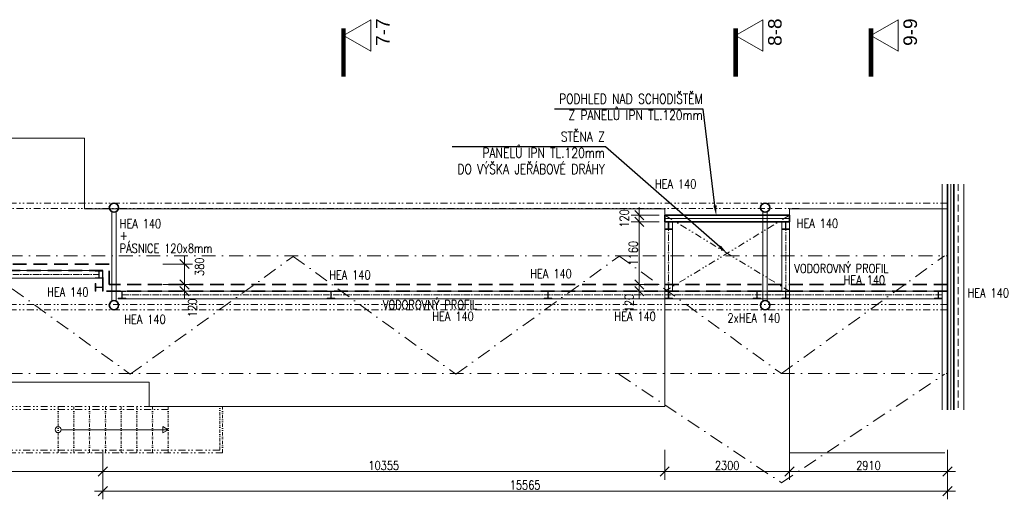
# Model space of a CAD drawing. Header units: millimetres. Extents: x -485339 to 350584, y -1189934 to 0.
# Tile 130 of 178: x 80968 to 99112, y -1145581 to -1136735. Entities that reach past the tile are written whole.
import ezdxf
from ezdxf import colors
from ezdxf.entities.mleader import LeaderData, LeaderLine
from ezdxf.math import Vec2, Vec3

# ---------------------------------------------------------------- set-up
doc = ezdxf.new("R2010")
doc.units = ezdxf.units.MM
doc.header["$LTSCALE"] = 10
for name, pattern in [('ACAD_ISO10W100', [18.5, 12, -3, 0.5, -3]), ('DASHDOT', [25.4, 12.7, -6.35, 0, -6.35]), ('DĚLICÍ2', [15.875, 6.35, -3.175, 0, -3.175, 0, -3.175]), ('ČÁRKOVANÁ', [19.05, 12.7, -6.35]), ('ČÁRKOVANÁ2', [9.525, 6.35, -3.175])]:
    doc.linetypes.add(name, pattern=pattern)
doc.layers.get('Defpoints').update_dxf_attribs({"color": 201})
for name, color, linetype, lineweight in [('N_kóty', 10, 'Continuous', 18), ('N_popis', 10, 'Continuous', 18), ('N_čáry_dělící stěna', 212, 'ČÁRKOVANÁ', 35), ('N_čáry_nad', 10, 'DĚLICÍ2', 18), ('N_čáry_obv.plášt', 212, 'Continuous', 18), ('N_čáry_obv.plášt_obrys', 212, 'Continuous', 35), ('N_čáry_plné', 10, 'Continuous', 18), ('St_popis', 250, 'Continuous', 18), ('St_sloupy_konstrukce haly', 5, 'Continuous', 35), ('St_čáry_nad', 250, 'DĚLICÍ2', 18), ('St_čáry_obrys', 5, 'Continuous', 35), ('St_čáry_osy', 250, 'DASHDOT', 18), ('St_čáry_plné', 250, 'Continuous', 18), ('St_čáry_pod', 250, 'ČÁRKOVANÁ2', 18)]:
    doc.layers.add(name, color=color, linetype=linetype, lineweight=lineweight)
doc.layers.add('N_profily', color=7, linetype='Continuous', lineweight=18, true_color=0x2424ff)
doc.layers.add('N_PROFILY_KOTY', color=7, linetype='Continuous', lineweight=18, true_color=0x2424ff)
doc.styles.add('Andy', font='arial.ttf')
doc.styles.get("Standard").update_dxf_attribs({"font": 'simplex.shx', "width": 0.8})
doc.linetypes.add('ZIGZAG', pattern='A,0.00254,-5.08,[131,ltypeshp.shx,S=5.08,R=0,X=-5.08,Y=0],-10.16,[131,ltypeshp.shx,S=5.08,R=180,X=5.08,Y=0],-5.08', length=20.32254)
doc.dimstyles.new('stavebníM100', dxfattribs={"dimtxt": 165, "dimasz": 170, "dimexe": 150, "dimexo": 100, "dimgap": 30, "dimtad": 1, "dimdec": 0, "dimtxsty": 'Standard', "dimblk": 'OBLIQUE', "dimcen": -2.5, "dimdle": 150, "dimclrd": 256, "dimclre": 256, "dimclrt": 256, "dimadec": 4, "dimazin": 0, "dimtfac": 1, "dimtdec": 0, "dimtmove": 2, "dimatfit": 3, "dimldrblk": 'OBLIQUE', "dimfxl": 400, "dimfxlon": 1, "dimlwd": -1, "dimlwe": -1, "dimarcsym": 0})

# ---------------------------------------------------------------- blocks, each defined once
blk = doc.blocks.new('G$CD8A98CDB')
at = {"layer": 'St_sloupy_konstrukce haly', "color": 250, "lineweight": 18, "ltscale": 2}
for points in [[(-825, 0), (825, 0)], [(-825, -80), (825, -80)]]:
    blk.add_lwpolyline(points, dxfattribs=at)
at = {"layer": 'St_sloupy_konstrukce haly', "ltscale": 2}
for centre in [(-900, -40), (900, -40)]:
    blk.add_circle(centre, 85, dxfattribs=at)
blk = doc.blocks.new('G$C4E362255')
at = {"layer": 'St_čáry_nad', "ltscale": 2}
for points in [[(64782, -4950), (60805, -4950)], [(64782, -5000), (60833, -5000)], [(65732, -5750), (61245, -5750)], [(65782, -5800), (61272, -5800)]]:
    blk.add_lwpolyline(points, dxfattribs=at)
at = {"layer": 'St_čáry_nad'}
for points in [[(62752, -5800), (62752, -4950)], [(63042, -5800), (63042, -4950)], [(63332, -5800), (63332, -4950)], [(63622, -5800), (63622, -4950)], [(63912, -5800), (63912, -4950)], [(64202, -5800), (64202, -4950)], [(64492, -5800), (64492, -4950)], [(64782, -5800), (64782, -4950)], [(65732, -5750), (65732, -4950)], [(65782, -5800), (65782, -4950)]]:
    blk.add_lwpolyline(points, dxfattribs=at)
at = {"layer": 'St_čáry_plné'}
blk.add_lwpolyline([(52930, -4500), (52930, 0), (63240, 0), (63240, -1300), (73930, -1300), (73930, -4950), (64430, -4950), (64430, -4500)], close=True, dxfattribs=at)
blk.add_lwpolyline([(79139, -1300), (76230, -1300), (76230, -5800), (79089, -5800)], dxfattribs=at)
at = {"layer": 'St_čáry_plné', "ltscale": 2}
blk.add_lwpolyline([(62807, -5375), (64782, -5375)], dxfattribs=at)
blk.add_lwpolyline([(64782, -5375), (64681, -5434), (64681, -5316)], close=True, dxfattribs=at)
blk.add_circle((62752, -5375), 54.6, dxfattribs=at)
blk = doc.blocks.new('_OBLIQUE')
at = {"color": 0, "linetype": 'ByBlock'}
blk.add_line((-0.5, -0.5), (0.5, 0.5), dxfattribs=at)
blk = doc.blocks.new('*D7768')
at = {"layer": 'Defpoints', "color": 0}
for p in [(82499, -1141741), (82619, -1141621), (84003, -1141621)]:
    blk.add_point(p, dxfattribs=at)
at = {"layer": 'N_kóty'}
for p, q in [((84003, -1141891), (84003, -1141471)), ((83603, -1141621), (84153, -1141621)), ((83603, -1141741), (84153, -1141741))]:
    blk.add_line(p, q, dxfattribs=at)
at = {"layer": 'N_kóty', "linetype": 'ByBlock', "xscale": 170, "yscale": 170, "zscale": 170}
for p, rotation in [((84003, -1141621), 90), ((84003, -1141741), 270)]:
    blk.add_blockref('_OBLIQUE', p, dxfattribs=dict(at, rotation=rotation))
at = {"layer": 'N_kóty', "insert": (84152, -1142050), "char_height": 165, "attachment_point": 5, "rotation": 90}
blk.add_mtext('120', dxfattribs=at)
blk = doc.blocks.new('*D7769')
at = {"layer": 'Defpoints', "color": 0}
for p in [(82619, -1141242), (84003, -1141242), (82619, -1141621)]:
    blk.add_point(p, dxfattribs=at)
at = {"layer": 'N_kóty'}
for p, q in [((84003, -1141771), (84003, -1141092)), ((83603, -1141242), (84153, -1141242)), ((83603, -1141621), (84153, -1141621))]:
    blk.add_line(p, q, dxfattribs=at)
at = {"layer": 'N_kóty', "linetype": 'ByBlock', "xscale": 170, "yscale": 170, "zscale": 170}
for p, rotation in [((84003, -1141242), 90), ((84003, -1141621), 270)]:
    blk.add_blockref('_OBLIQUE', p, dxfattribs=dict(at, rotation=rotation))
at = {"layer": 'N_kóty', "insert": (84281, -1141292), "char_height": 165, "attachment_point": 5, "rotation": 90}
blk.add_mtext('380', dxfattribs=at)
blk = doc.blocks.new('*D7770')
at = {"layer": 'Defpoints', "color": 0}
for p in [(82499, -1144386), (98064, -1144386), (98064, -1145431)]:
    blk.add_point(p, dxfattribs=at)
at = {"layer": 'N_kóty'}
for p, q in [((82499, -1145031), (82499, -1145581)), ((98064, -1145031), (98064, -1145581)), ((82349, -1145431), (98214, -1145431))]:
    blk.add_line(p, q, dxfattribs=at)
at = {"layer": 'N_kóty', "linetype": 'ByBlock', "xscale": 170, "yscale": 170, "zscale": 170, "rotation": 180}
blk.add_blockref('_OBLIQUE', (82499, -1145431), dxfattribs=at)
at = {"layer": 'N_kóty', "linetype": 'ByBlock', "xscale": 170, "yscale": 170, "zscale": 170}
blk.add_blockref('_OBLIQUE', (98064, -1145431), dxfattribs=at)
at = {"layer": 'N_kóty', "insert": (90282, -1145318), "char_height": 165, "attachment_point": 5}
blk.add_mtext('15565', dxfattribs=at)
blk = doc.blocks.new('*D7771')
at = {"layer": 'Defpoints', "color": 0}
for p in [(95154, -1144266), (98064, -1144266), (95154, -1145069)]:
    blk.add_point(p, dxfattribs=at)
at = {"layer": 'N_kóty'}
for p, q in [((95154, -1144669), (95154, -1145219)), ((98064, -1144669), (98064, -1145219)), ((98214, -1145069), (95004, -1145069))]:
    blk.add_line(p, q, dxfattribs=at)
at = {"layer": 'N_kóty', "linetype": 'ByBlock', "xscale": 170, "yscale": 170, "zscale": 170, "rotation": 180}
blk.add_blockref('_OBLIQUE', (95154, -1145069), dxfattribs=at)
at = {"layer": 'N_kóty', "linetype": 'ByBlock', "xscale": 170, "yscale": 170, "zscale": 170}
blk.add_blockref('_OBLIQUE', (98064, -1145069), dxfattribs=at)
at = {"layer": 'N_kóty', "insert": (96609, -1144957), "char_height": 165, "attachment_point": 5}
blk.add_mtext('2910', dxfattribs=at)
blk = doc.blocks.new('*D7772')
at = {"layer": 'Defpoints', "color": 0}
for p in [(95154, -1144266), (92854, -1144386), (92854, -1145069)]:
    blk.add_point(p, dxfattribs=at)
at = {"layer": 'N_kóty'}
for p, q in [((92854, -1144669), (92854, -1145219)), ((95154, -1144669), (95154, -1145219)), ((95304, -1145069), (92704, -1145069))]:
    blk.add_line(p, q, dxfattribs=at)
at = {"layer": 'N_kóty', "linetype": 'ByBlock', "xscale": 170, "yscale": 170, "zscale": 170, "rotation": 180}
blk.add_blockref('_OBLIQUE', (92854, -1145069), dxfattribs=at)
at = {"layer": 'N_kóty', "linetype": 'ByBlock', "xscale": 170, "yscale": 170, "zscale": 170}
blk.add_blockref('_OBLIQUE', (95154, -1145069), dxfattribs=at)
at = {"layer": 'N_kóty', "insert": (94004, -1144957), "char_height": 165, "attachment_point": 5}
blk.add_mtext('2300', dxfattribs=at)
blk = doc.blocks.new('*D7773')
at = {"layer": 'Defpoints', "color": 0}
for p in [(82499, -1144386), (92854, -1144386), (82499, -1145069)]:
    blk.add_point(p, dxfattribs=at)
at = {"layer": 'N_kóty'}
for p, q in [((82499, -1144669), (82499, -1145219)), ((92854, -1144669), (92854, -1145219)), ((93004, -1145069), (82349, -1145069))]:
    blk.add_line(p, q, dxfattribs=at)
at = {"layer": 'N_kóty', "linetype": 'ByBlock', "xscale": 170, "yscale": 170, "zscale": 170, "rotation": 180}
blk.add_blockref('_OBLIQUE', (82499, -1145069), dxfattribs=at)
at = {"layer": 'N_kóty', "linetype": 'ByBlock', "xscale": 170, "yscale": 170, "zscale": 170}
blk.add_blockref('_OBLIQUE', (92854, -1145069), dxfattribs=at)
at = {"layer": 'N_kóty', "insert": (87677, -1144957), "char_height": 165, "attachment_point": 5}
blk.add_mtext('10355', dxfattribs=at)
blk = doc.blocks.new('*D7774')
at = {"layer": 'Defpoints', "color": 0}
for p in [(71854, -1144017), (82499, -1144386), (71854, -1145069)]:
    blk.add_point(p, dxfattribs=at)
at = {"layer": 'N_kóty'}
for p, q in [((71854, -1144669), (71854, -1145219)), ((82499, -1144669), (82499, -1145219)), ((82649, -1145069), (71704, -1145069))]:
    blk.add_line(p, q, dxfattribs=at)
at = {"layer": 'N_kóty', "linetype": 'ByBlock', "xscale": 170, "yscale": 170, "zscale": 170, "rotation": 180}
blk.add_blockref('_OBLIQUE', (71854, -1145069), dxfattribs=at)
at = {"layer": 'N_kóty', "linetype": 'ByBlock', "xscale": 170, "yscale": 170, "zscale": 170}
blk.add_blockref('_OBLIQUE', (82499, -1145069), dxfattribs=at)
at = {"layer": 'N_kóty', "insert": (77177, -1144957), "char_height": 165, "attachment_point": 5}
blk.add_mtext('10645', dxfattribs=at)
blk = doc.blocks.new('*D7781')
at = {"layer": 'Defpoints', "color": 0}
for p in [(92854, -1140462), (92386, -1141621), (92854, -1141621)]:
    blk.add_point(p, dxfattribs=at)
at = {"layer": 'N_kóty'}
for p, q in [((92386, -1140312), (92386, -1141771)), ((92754, -1140462), (92236, -1140462)), ((92754, -1141621), (92236, -1141621))]:
    blk.add_line(p, q, dxfattribs=at)
at = {"layer": 'N_kóty', "linetype": 'ByBlock', "xscale": 170, "yscale": 170, "zscale": 170}
for p, rotation in [((92386, -1140462), 90), ((92386, -1141621), 270)]:
    blk.add_blockref('_OBLIQUE', p, dxfattribs=dict(at, rotation=rotation))
at = {"layer": 'N_kóty', "insert": (92274, -1141042), "char_height": 165, "attachment_point": 5, "rotation": 90}
blk.add_mtext('1160', dxfattribs=at)
blk = doc.blocks.new('*D7786')
at = {"layer": 'Defpoints', "color": 0}
for p in [(92386, -1140342), (92854, -1140342), (92854, -1140462)]:
    blk.add_point(p, dxfattribs=at)
at = {"layer": 'N_kóty'}
for p, q in [((92386, -1140612), (92386, -1140192)), ((92754, -1140342), (92236, -1140342)), ((92754, -1140462), (92236, -1140462))]:
    blk.add_line(p, q, dxfattribs=at)
at = {"layer": 'N_kóty', "linetype": 'ByBlock', "xscale": 170, "yscale": 170, "zscale": 170}
for p, rotation in [((92386, -1140342), 90), ((92386, -1140462), 270)]:
    blk.add_blockref('_OBLIQUE', p, dxfattribs=dict(at, rotation=rotation))
at = {"layer": 'N_kóty', "insert": (92109, -1140402), "char_height": 165, "attachment_point": 5, "rotation": 90}
blk.add_mtext('120', dxfattribs=at)
blk = doc.blocks.new('*D7787')
at = {"layer": 'Defpoints', "color": 0}
for p in [(92386, -1141741), (92854, -1141621), (92854, -1141741)]:
    blk.add_point(p, dxfattribs=at)
at = {"layer": 'N_kóty'}
for p, q in [((92386, -1141471), (92386, -1141891)), ((92754, -1141621), (92236, -1141621)), ((92754, -1141741), (92236, -1141741))]:
    blk.add_line(p, q, dxfattribs=at)
at = {"layer": 'N_kóty', "linetype": 'ByBlock', "xscale": 170, "yscale": 170, "zscale": 170}
for p, rotation in [((92386, -1141621), 90), ((92386, -1141741), 270)]:
    blk.add_blockref('_OBLIQUE', p, dxfattribs=dict(at, rotation=rotation))
at = {"layer": 'N_kóty', "insert": (92199, -1141961), "char_height": 165, "attachment_point": 5, "rotation": 90}
blk.add_mtext('120', dxfattribs=at)

msp = doc.modelspace()

# ---------------------------------------------------------------- linework, layer by layer
at = {"layer": 'N_profily', "lineweight": 18}
for points in [[(92920.5, -1140470.4), (92920.5, -1140593.4), (92854.5, -1140593.4), (92854.5, -1140601.9), (92994.5, -1140601.9), (92994.5, -1140593.4), (92928.5, -1140593.4), (92928.5, -1140470.4), (92994.5, -1140470.4), (92994.5, -1140461.9), (92854.5, -1140461.9), (92854.5, -1140470.4)], [(95080.5, -1140470.4), (95080.5, -1140593.4), (95014.5, -1140593.4), (95014.5, -1140601.9), (95154.5, -1140601.9), (95154.5, -1140593.4), (95088.5, -1140593.4), (95088.5, -1140470.4), (95154.5, -1140470.4), (95154.5, -1140461.9), (95014.5, -1140461.9), (95014.5, -1140470.4)], [(82425.5, -1141370.4), (82425.5, -1141493.4), (82359.5, -1141493.4), (82359.5, -1141501.9), (82499.5, -1141501.9), (82499.5, -1141493.4), (82433.5, -1141493.4), (82433.5, -1141370.4), (82499.5, -1141370.4), (82499.5, -1141361.9), (82359.5, -1141361.9), (82359.5, -1141370.4)], [(82491.5, -1141370.4), (82491.5, -1141493.4), (82499.5, -1141493.4), (82499.5, -1141370.4)], [(82491, -1141675.5), (82368, -1141675.5), (82368, -1141741.5), (82359.5, -1141741.5), (82359.5, -1141601.5), (82368, -1141601.5), (82368, -1141667.5), (82491, -1141667.5), (82491, -1141601.5), (82499.5, -1141601.5), (82499.5, -1141741.5), (82491, -1141741.5)], [(82850.5, -1141750), (82850.5, -1141873), (82784.5, -1141873), (82784.5, -1141881.5), (82924.5, -1141881.5), (82924.5, -1141873), (82858.5, -1141873), (82858.5, -1141750), (82924.5, -1141750), (82924.5, -1141741.5), (82784.5, -1141741.5), (82784.5, -1141750)], [(86700.5, -1141750), (86700.5, -1141873), (86634.5, -1141873), (86634.5, -1141881.5), (86774.5, -1141881.5), (86774.5, -1141873), (86708.5, -1141873), (86708.5, -1141750), (86774.5, -1141750), (86774.5, -1141741.5), (86634.5, -1141741.5), (86634.5, -1141750)], [(90700.5, -1141750), (90700.5, -1141873), (90634.5, -1141873), (90634.5, -1141881.5), (90774.5, -1141881.5), (90774.5, -1141873), (90708.5, -1141873), (90708.5, -1141750), (90774.5, -1141750), (90774.5, -1141741.5), (90634.5, -1141741.5), (90634.5, -1141750)], [(92920.5, -1141750), (92920.5, -1141873), (92854.5, -1141873), (92854.5, -1141881.5), (92994.5, -1141881.5), (92994.5, -1141873), (92928.5, -1141873), (92928.5, -1141750), (92994.5, -1141750), (92994.5, -1141741.5), (92854.5, -1141741.5), (92854.5, -1141750)], [(94550.5, -1141750), (94550.5, -1141873), (94484.5, -1141873), (94484.5, -1141881.5), (94624.5, -1141881.5), (94624.5, -1141873), (94558.5, -1141873), (94558.5, -1141750), (94624.5, -1141750), (94624.5, -1141741.5), (94484.5, -1141741.5), (94484.5, -1141750)], [(95080.5, -1141750), (95080.5, -1141873), (95014.5, -1141873), (95014.5, -1141881.5), (95154.5, -1141881.5), (95154.5, -1141873), (95088.5, -1141873), (95088.5, -1141750), (95154.5, -1141750), (95154.5, -1141741.5), (95014.5, -1141741.5), (95014.5, -1141750)], [(97890.2, -1141750), (97890.2, -1141873), (97824.2, -1141873), (97824.2, -1141881.5), (97964.2, -1141881.5), (97964.2, -1141873), (97898.2, -1141873), (97898.2, -1141750), (97964.2, -1141750), (97964.2, -1141741.5), (97824.2, -1141741.5), (97824.2, -1141750)]]:
    msp.add_lwpolyline(points, close=True, dxfattribs=at)
for points in [[(92854.5, -1141741.5), (92854.5, -1140470.4)], [(92994.5, -1141741.5), (92994.5, -1140470.4)], [(95014.5, -1141741.5), (95014.5, -1140470.4)], [(95154.5, -1141741.5), (95154.5, -1140470.4)], [(70784.5, -1141361.9), (82359.5, -1141361.9)], [(70784.5, -1141501.9), (82359.5, -1141501.9)], [(82924.5, -1141741.5), (97924.1, -1141741.5)], [(82924.5, -1141881.5), (97924.1, -1141881.5)]]:
    msp.add_lwpolyline(points, dxfattribs=at)
at = {"layer": 'N_profily', "linetype": 'ACAD_ISO10W100', "lineweight": 18}
for points in [[(92924.5, -1141741.5), (92924.5, -1140470.4)], [(95084.5, -1141741.5), (95084.5, -1140470.4)], [(70850.5, -1141432), (82425.5, -1141432)], [(82858.5, -1141811.5), (97990.1, -1141811.5)]]:
    msp.add_lwpolyline(points, dxfattribs=at)
at = {"layer": 'N_čáry_dělící stěna', "ltscale": 2}
for points in [[(82499.5, -1141361.9), (16899.5, -1141361.9)], [(82619.5, -1141241.9), (17019.5, -1141241.9)], [(82499.5, -1141741.5), (82499.5, -1141361.9)], [(82619.5, -1141621.5), (82619.5, -1141241.9)], [(98064.1, -1141741.5), (82499.5, -1141741.5)], [(98064.1, -1141621.5), (82619.5, -1141621.5)]]:
    msp.add_lwpolyline(points, dxfattribs=at)
at = {"layer": 'N_čáry_nad', "ltscale": 2}
for points in [[(92854.5, -1141744.5), (95154.5, -1140341.9)], [(95154.5, -1141744.5), (92854.5, -1140341.9)]]:
    msp.add_lwpolyline(points, dxfattribs=at)
at = {"layer": 'N_čáry_obv.plášt', "linetype": 'ZIGZAG'}
for points in [[(98124.2, -1139766.3), (98124.2, -1143929.3)], [(92854.5, -1140401.9), (95154.5, -1140401.9)]]:
    msp.add_lwpolyline(points, dxfattribs=at)
at = {"layer": 'N_čáry_obv.plášt_obrys'}
for points in [[(98064.2, -1139766.3), (98064.2, -1143929.3)], [(98184.2, -1139766.3), (98184.2, -1143929.3)]]:
    msp.add_lwpolyline(points, dxfattribs=at)
msp.add_lwpolyline([(95154.5, -1140341.9), (92854.5, -1140341.9), (92854.5, -1140461.9), (95154.5, -1140461.9)], close=True, dxfattribs=at)
at = {"layer": 'N_čáry_plné', "ltscale": 2}
msp.add_lwpolyline([(98364.2, -1139766.3), (98364.2, -1143929.3)], dxfattribs=at)
at = {"layer": 'St_popis', "linetype": 'DASHDOT', "ltscale": 2, "const_width": 83.3}
for points in [[(86935.6, -1136896.5), (86935.6, -1137787.7)], [(94160, -1136896.5), (94160, -1137787.7)], [(96654.5, -1136896.5), (96654.5, -1137787.7)]]:
    msp.add_lwpolyline(points, dxfattribs=at)
at = {"layer": 'St_popis'}
for points in [[(86935.6, -1137025.4), (87437.9, -1137315.4), (87437.9, -1136735.4)], [(94160, -1137025.4), (94662.2, -1137315.4), (94662.2, -1136735.4)], [(96654.5, -1137025.4), (97156.8, -1137315.4), (97156.8, -1136735.4)]]:
    msp.add_lwpolyline(points, close=True, dxfattribs=at)
at = {"layer": 'St_čáry_nad', "ltscale": 2}
for points in [[(98064.2, -1140116.6), (2009.5, -1140116.6)], [(95331.7, -1140216.6), (2009.5, -1140216.6)], [(98064.2, -1141986.6), (2009.5, -1141986.6)], [(98064.2, -1142086.6), (2009.5, -1142086.6)]]:
    msp.add_lwpolyline(points, dxfattribs=at)
at = {"layer": 'St_čáry_osy', "ltscale": 2}
for points in [[(2009.5, -1141101.6), (98064.2, -1141088.7)], [(80009.5, -1141101.6), (83005.2, -1143274.1), (86009.5, -1141101.6)], [(86009.5, -1141101.6), (89005.2, -1143274.1), (92009.5, -1141101.6)], [(92009.5, -1141089.5), (95005.2, -1143262), (98010.5, -1141089.5)], [(2009.5, -1143274.1), (98064.2, -1143261.2)], [(92009.5, -1143274.1), (95005.2, -1145274.1), (98010.5, -1143274.1)]]:
    msp.add_lwpolyline(points, dxfattribs=at)
at = {"layer": 'St_čáry_plné', "ltscale": 2}
msp.add_lwpolyline([(97964.2, -1139766.3), (97964.2, -1143929.3)], dxfattribs=at)
at = {"layer": 'St_čáry_pod', "ltscale": 2}
msp.add_lwpolyline([(98264.2, -1139766.3), (98264.2, -1143929.3)], dxfattribs=at)

# ---------------------------------------------------------------- block references
at = {"layer": 'St_sloupy_konstrukce haly', "ltscale": 2, "rotation": 90}
for p in [(82664.5, -1141101.6), (94664.5, -1141101.6)]:
    msp.add_blockref('G$CD8A98CDB', p, dxfattribs=at)
at = {"layer": 'St_čáry_obrys'}
msp.add_blockref('G$C4E362255', (18924.5, -1138921.9), dxfattribs=at)

# ---------------------------------------------------------------- texts
at = {"layer": 'N_PROFILY_KOTY', "lineweight": 18, "width": 0.8}
for s, p in [('HEA 140', (92672.7, -1139847.6)), ('HEA 140', (82811.5, -1140580.5)), ('HEA 140', (95286.7, -1140575.6)), ('+', (82811.5, -1140797)), ('PÁSNICE 120x8mm', (82811.5, -1141035.5)), ('VODOROVNÝ PROFIL', (95241.7, -1141406.6)), ('HEA 140', (86670.7, -1141525.6)), ('HEA 140', (90376.7, -1141502.1)), ('HEA 140', (96151.7, -1141620.1)), ('HEA 140', (81473.2, -1141842.1)), ('HEA 140', (98433.7, -1141856.1)), ('VODOROVNÝ PROFIL', (87661.5, -1142075.5)), ('HEA 140', (88571.5, -1142289)), ('HEA 140', (91926.2, -1142290.6)), ('HEA 140', (82893.7, -1142343.1)), ('2xHEA 140', (94009.5, -1142319.5))]:
    msp.add_text(s, height=165, dxfattribs=at).set_placement(p)
at = {"layer": 'St_popis', "style": 'Andy'}
for s, p in [('7-7', (87783.9, -1137218.5)), ('8-8', (95008.2, -1137218.5)), ('9-9', (97502.8, -1137218.5))]:
    msp.add_text(s, height=250, rotation=90, dxfattribs=at).set_placement(p)

# ---------------------------------------------------------------- dimensions: what is measured, and where the dimension line sits
at = {"layer": 'N_kóty'}
for base, p2, picture, middle in [((92386.5, -1140341.9), (92854.5, -1140341.9), '*D7786', (92109, -1140401.9)), ((92386.5, -1141621.5), (92854.5, -1141621.5), '*D7781', (92274, -1141041.7))]:
    dim = msp.add_linear_dim(base=base, p1=(92854.5, -1140461.9), p2=p2, angle=90, dimstyle='stavebníM100', dxfattribs=at)
    dim.commit()
    dim.dimension.update_dxf_attribs({"geometry": picture, "text_midpoint": middle})
for base, p1, p2, picture, middle in [((84003.2, -1141241.9), (82619.5, -1141621.5), (82619.5, -1141241.9), '*D7769', (84281, -1141292.1)), ((84003.2, -1141621.5), (82499.5, -1141741.5), (82619.5, -1141621.5), '*D7768', (84151.6, -1142050.4)), ((92386.5, -1141741.5), (92854.5, -1141621.5), (92854.5, -1141741.5), '*D7787', (92198.9, -1141960.7))]:
    dim = msp.add_linear_dim(base=base, p1=p1, p2=p2, angle=90, dimstyle='stavebníM100', dxfattribs=at)
    dim.commit()
    dim.dimension.update_dxf_attribs({"geometry": picture, "text_midpoint": middle, "dimtype": 160})
for base, p1, p2, picture, middle in [((71854.5, -1145069.2), (82499.5, -1144386.1), (71854.5, -1144016.6), '*D7774', (77177, -1144956.7)), ((92854.5, -1145069.2), (95154.5, -1144266.1), (92854.5, -1144386.1), '*D7772', (94004.5, -1144956.7)), ((95154.5, -1145069.2), (98064.1, -1144266.1), (95154.5, -1144266.1), '*D7771', (96609.3, -1144956.7)), ((82499.5, -1145069.2), (92854.5, -1144386.1), (82499.5, -1144386.1), '*D7773', (87677, -1144956.7))]:
    dim = msp.add_linear_dim(base=base, p1=p1, p2=p2, dimstyle='stavebníM100', dxfattribs=at)
    dim.commit()
    dim.dimension.update_dxf_attribs({"geometry": picture, "text_midpoint": middle})
dim = msp.add_linear_dim(base=(98064.1, -1145430.9), p1=(82499.5, -1144386.1), p2=(98064.1, -1144386.1), dimstyle='stavebníM100', override={"dimtxsty": 'Standard', "dimldrblk": 'OBLIQUE'}, dxfattribs=at)
dim.commit()
dim.dimension.update_dxf_attribs({"geometry": '*D7770', "text_midpoint": (90281.8, -1145318.4)})

# ---------------------------------------------------------------- leaders
at = {"layer": 'N_popis'}
ml = msp.add_multileader_mtext('Standard', dxfattribs=at)
ml.set_content('PODHLED NAD SCHODIŠTĚM\\PZ PANELŮ IPN TL.120mm ')
ml.set_leader_properties()
ml.build(insert=Vec2(0, 0))
ml.multileader.update_dxf_attribs({"text_left_attachment_type": 6, "text_right_attachment_type": 6, "arrow_head_size": 180})
ctx = ml.context
ctx.base_point, ctx.char_height, ctx.arrow_head_size, ctx.plane_origin = Vec3(90582.4, -1138382.9), 180, 180, Vec3(94341.8, -1137418.6)
ctx.left_attachment, ctx.right_attachment, ctx.text_align_type = 6, 6, 2
notes = []
notes.append((ctx, [(0, (1, 1, 0), (93563.5, -1138382.9), (-1, 0), 8, [(0, [(93802, -1140341.9)], 0, [])])]))
ctx.mtext.insert, ctx.mtext.alignment, ctx.mtext.flow_direction = Vec3(93553.5, -1138105.2), 3, 5
ml = msp.add_multileader_mtext('Standard', dxfattribs=at)
ml.set_content('STĚNA Z\\PPANELŮ IPN TL.120mm\\PDO VÝŠKA JEŘÁBOVÉ DRÁHY ')
ml.set_leader_properties()
ml.build(insert=Vec2(0, 0))
ml.multileader.update_dxf_attribs({"text_left_attachment_type": 6, "text_right_attachment_type": 6, "arrow_head_size": 180})
ctx = ml.context
ctx.base_point, ctx.char_height, ctx.arrow_head_size, ctx.plane_origin = Vec3(88559.4, -1139079.3), 180, 180, Vec3(92538.3, -1138114.9)
ctx.left_attachment, ctx.right_attachment, ctx.text_align_type = 6, 6, 2
notes.append((ctx, [(0, (1, 1, 0), (91760, -1139079.3), (-1, 0), 8, [(0, [(94004.5, -1141043.2)], 0, [])])]))
ctx.mtext.insert, ctx.mtext.alignment, ctx.mtext.flow_direction = Vec3(91750, -1138801.6), 3, 5
for ctx, leaders in notes:
    for number, flags, end, landing, length, lines in leaders:
        leader = LeaderData()
        leader.index, (leader.has_last_leader_line, leader.has_dogleg_vector, leader.attachment_direction) = number, flags
        leader.last_leader_point, leader.dogleg_vector, leader.dogleg_length = Vec3(end), Vec3(landing), length
        for number, points, colour, breaks in lines:
            line = LeaderLine()
            line.index, line.vertices, line.color, line.breaks = number, Vec3.list(points), colors.encode_raw_color(colour), breaks
            leader.lines.append(line)
        ctx.leaders.append(leader)

doc.saveas('drawing.dxf')
